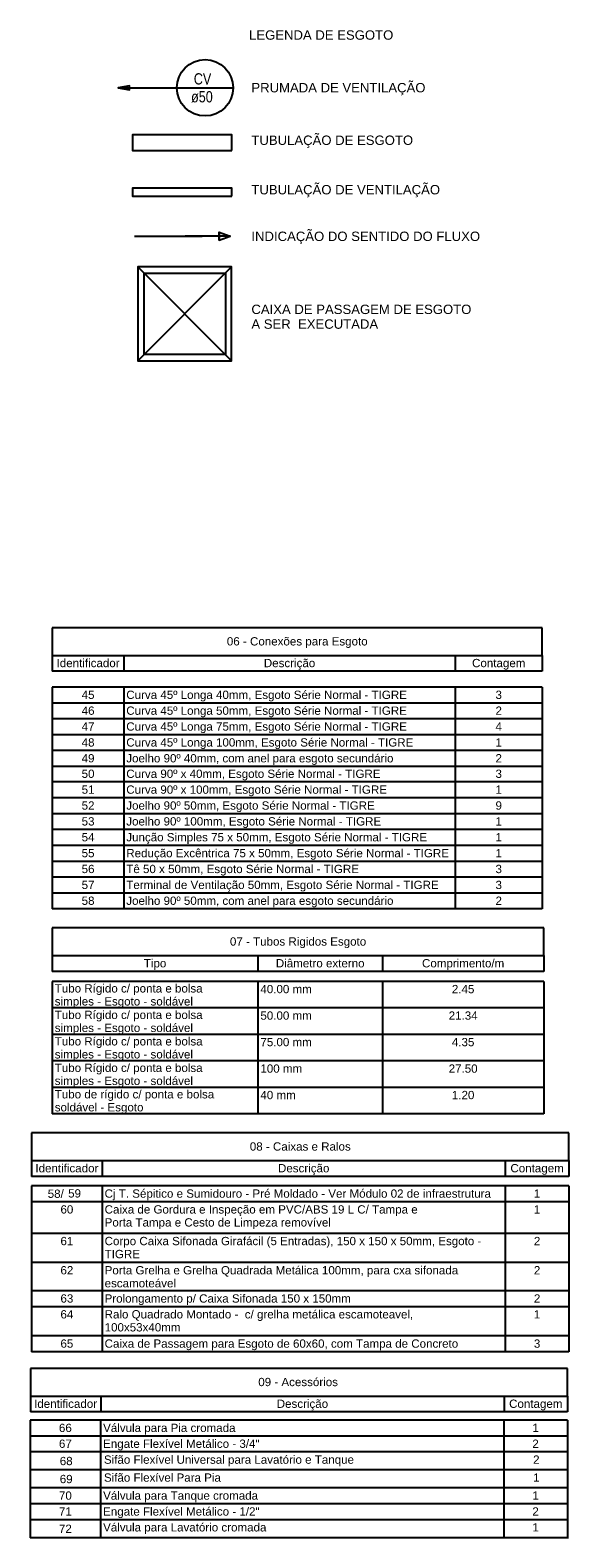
# Model space of a CAD drawing. Header units: millimetres. Extents: x -20654 to 2526, y -8238 to 977.
# Tile 1 of 218: x -10357.79 to -10348.51, y -4137.82 to -4111.85. Entities that reach past the tile are written whole.
import ezdxf

# ---------------------------------------------------------------- set-up
doc = ezdxf.new("R2010")
doc.units = ezdxf.units.MM
doc.linetypes.add('IMPORT-HIDDEN _6_', pattern=[9.525, 6.35, -3.175])
for name, color, linetype in [('CV-Condutos', 1, 'Continuous'), ('G-ANNO-SCHD', 7, 'Continuous'), ('G-ANNO-TEXT', 7, 'Continuous'), ('identificador de tubo', 7, 'Continuous'), ('peças hidrossanitárias', 7, 'Continuous'), ('TQ-Condutos', 3, 'Continuous')]:
    doc.layers.add(name, color=color, linetype=linetype)
doc.styles.add('Arial', font='arial.ttf', dxfattribs={"height": 100})
doc.styles.add('Arial_1', font='arial.ttf', dxfattribs={"width": 0.8, "height": 0.06})
doc.styles.add('Arial_13', font='arial.ttf', dxfattribs={"height": 0.003175})

# ---------------------------------------------------------------- blocks, each defined once
blk = doc.blocks.new('LEGENDA ESGOTO__Sanitários0')
at = {"layer": 'identificador de tubo'}
blk.add_line((-0.000075, 0), (0.000075, 0), dxfattribs=at)
blk.add_circle((0, 0), 0.000075, dxfattribs=at)
blk = doc.blocks.new('LEGENDA ESGOTO__Sanitários1')
at = {"layer": 'identificador de tubo', "flags": 128}
blk.add_lwpolyline([(0.0000297, -0.0000065), (0.0000297, 0.0000065), (0.0000475, 0), (0.0000255, 0), (-0.0000245, 0)], dxfattribs=at)
blk = doc.blocks.new('LEGENDA ESGOTO__Sanitários2')
at = {"layer": 'identificador de tubo', "flags": 128}
blk.add_lwpolyline([(0.0000297, -0.0000065), (0.0000297, 0.0000065), (0.0000475, 0), (0.0000255, 0), (-0.0000245, 0)], dxfattribs=at)

msp = doc.modelspace()

# ---------------------------------------------------------------- linework, layer by layer
at = {"layer": 'CV-Condutos', "flags": 128}
msp.add_lwpolyline([(-10354.311, -4114.709), (-10354.311, -4114.575), (-10356.025, -4114.575), (-10356.025, -4114.709)], close=True, dxfattribs=at)
at = {"layer": 'G-ANNO-SCHD'}
for p, q in [((-10357.404, -4122.146), (-10357.404, -4122.622)), ((-10348.966, -4122.146), (-10357.404, -4122.146)), ((-10348.966, -4122.622), (-10348.966, -4122.146)), ((-10357.404, -4122.622), (-10357.404, -4122.895)), ((-10357.404, -4122.622), (-10348.966, -4122.622)), ((-10356.172, -4122.622), (-10356.172, -4122.895)), ((-10350.464, -4122.622), (-10350.464, -4122.895)), ((-10348.966, -4122.622), (-10348.966, -4122.895)), ((-10356.172, -4122.895), (-10357.404, -4122.895)), ((-10350.464, -4122.895), (-10356.172, -4122.895)), ((-10348.966, -4122.895), (-10350.464, -4122.895)), ((-10356.172, -4123.168), (-10357.404, -4123.168)), ((-10357.404, -4123.168), (-10357.404, -4123.442)), ((-10350.464, -4123.168), (-10356.172, -4123.168)), ((-10356.172, -4123.168), (-10356.172, -4123.442)), ((-10348.966, -4123.168), (-10350.464, -4123.168)), ((-10350.464, -4123.168), (-10350.464, -4123.442)), ((-10348.966, -4123.168), (-10348.966, -4123.442)), ((-10356.172, -4123.442), (-10357.404, -4123.442)), ((-10357.404, -4123.442), (-10357.404, -4123.715)), ((-10350.464, -4123.442), (-10356.172, -4123.442)), ((-10356.172, -4123.442), (-10356.172, -4123.715)), ((-10348.966, -4123.442), (-10350.464, -4123.442)), ((-10350.464, -4123.442), (-10350.464, -4123.715)), ((-10348.966, -4123.442), (-10348.966, -4123.715)), ((-10356.172, -4123.715), (-10357.404, -4123.715)), ((-10357.404, -4123.715), (-10357.404, -4123.988)), ((-10356.172, -4123.715), (-10357.404, -4123.715)), ((-10350.464, -4123.715), (-10356.172, -4123.715)), ((-10356.172, -4123.715), (-10356.172, -4123.988)), ((-10350.464, -4123.715), (-10356.172, -4123.715)), ((-10348.966, -4123.715), (-10350.464, -4123.715)), ((-10350.464, -4123.715), (-10350.464, -4123.988)), ((-10348.966, -4123.715), (-10350.464, -4123.715)), ((-10348.966, -4123.715), (-10348.966, -4123.988)), ((-10356.172, -4123.988), (-10357.404, -4123.988)), ((-10357.404, -4123.988), (-10357.404, -4124.262)), ((-10356.172, -4123.988), (-10357.404, -4123.988)), ((-10350.464, -4123.988), (-10356.172, -4123.988)), ((-10356.172, -4123.988), (-10356.172, -4124.262)), ((-10350.464, -4123.988), (-10356.172, -4123.988)), ((-10348.966, -4123.988), (-10350.464, -4123.988)), ((-10350.464, -4123.988), (-10350.464, -4124.262)), ((-10348.966, -4123.988), (-10350.464, -4123.988)), ((-10348.966, -4123.988), (-10348.966, -4124.262)), ((-10357.404, -4124.262), (-10357.404, -4124.535)), ((-10356.172, -4124.262), (-10357.404, -4124.262)), ((-10356.172, -4124.262), (-10357.404, -4124.262)), ((-10356.172, -4124.262), (-10357.404, -4124.262)), ((-10356.172, -4124.262), (-10356.172, -4124.535)), ((-10350.464, -4124.262), (-10356.172, -4124.262)), ((-10350.464, -4124.262), (-10356.172, -4124.262)), ((-10350.464, -4124.262), (-10356.172, -4124.262)), ((-10350.464, -4124.262), (-10350.464, -4124.535)), ((-10348.966, -4124.262), (-10350.464, -4124.262)), ((-10348.966, -4124.262), (-10350.464, -4124.262)), ((-10348.966, -4124.262), (-10350.464, -4124.262)), ((-10348.966, -4124.262), (-10348.966, -4124.535)), ((-10357.404, -4124.529), (-10357.404, -4124.802)), ((-10356.172, -4124.535), (-10357.404, -4124.535)), ((-10356.172, -4124.529), (-10356.172, -4124.802)), ((-10350.464, -4124.535), (-10356.172, -4124.535)), ((-10350.464, -4124.529), (-10350.464, -4124.802)), ((-10348.966, -4124.535), (-10350.464, -4124.535)), ((-10348.966, -4124.529), (-10348.966, -4124.802)), ((-10356.172, -4124.802), (-10357.404, -4124.802)), ((-10357.404, -4124.802), (-10357.404, -4125.076)), ((-10350.464, -4124.802), (-10356.172, -4124.802)), ((-10356.172, -4124.802), (-10356.172, -4125.076)), ((-10348.966, -4124.802), (-10350.464, -4124.802)), ((-10350.464, -4124.802), (-10350.464, -4125.076)), ((-10348.966, -4124.802), (-10348.966, -4125.076)), ((-10357.404, -4125.076), (-10357.404, -4125.349)), ((-10357.404, -4125.076), (-10357.404, -4125.349)), ((-10356.172, -4125.076), (-10357.404, -4125.076)), ((-10356.172, -4125.076), (-10356.172, -4125.349)), ((-10356.172, -4125.076), (-10356.172, -4125.349)), ((-10350.464, -4125.076), (-10356.172, -4125.076)), ((-10350.464, -4125.076), (-10350.464, -4125.349)), ((-10350.464, -4125.076), (-10350.464, -4125.349)), ((-10348.966, -4125.076), (-10350.464, -4125.076)), ((-10348.966, -4125.076), (-10348.966, -4125.349)), ((-10348.966, -4125.076), (-10348.966, -4125.349)), ((-10356.172, -4125.349), (-10357.404, -4125.349)), ((-10356.172, -4125.349), (-10357.404, -4125.349)), ((-10356.172, -4125.349), (-10357.404, -4125.349)), ((-10357.404, -4125.349), (-10357.404, -4125.622)), ((-10357.404, -4125.349), (-10357.404, -4125.622)), ((-10350.464, -4125.349), (-10356.172, -4125.349)), ((-10350.464, -4125.349), (-10356.172, -4125.349)), ((-10350.464, -4125.349), (-10356.172, -4125.349)), ((-10356.172, -4125.349), (-10356.172, -4125.622)), ((-10356.172, -4125.349), (-10356.172, -4125.622)), ((-10348.966, -4125.349), (-10350.464, -4125.349)), ((-10348.966, -4125.349), (-10350.464, -4125.349)), ((-10348.966, -4125.349), (-10350.464, -4125.349)), ((-10350.464, -4125.349), (-10350.464, -4125.622)), ((-10350.464, -4125.349), (-10350.464, -4125.622)), ((-10348.966, -4125.349), (-10348.966, -4125.622)), ((-10348.966, -4125.349), (-10348.966, -4125.622)), ((-10357.404, -4125.622), (-10357.404, -4125.896)), ((-10356.172, -4125.622), (-10357.404, -4125.622)), ((-10356.172, -4125.622), (-10357.404, -4125.622)), ((-10356.172, -4125.622), (-10356.172, -4125.896)), ((-10350.464, -4125.622), (-10356.172, -4125.622)), ((-10350.464, -4125.622), (-10356.172, -4125.622)), ((-10350.464, -4125.622), (-10350.464, -4125.896)), ((-10348.966, -4125.622), (-10350.464, -4125.622)), ((-10348.966, -4125.622), (-10350.464, -4125.622)), ((-10348.966, -4125.622), (-10348.966, -4125.896)), ((-10356.172, -4125.896), (-10357.404, -4125.896)), ((-10356.172, -4125.896), (-10357.404, -4125.896)), ((-10357.404, -4125.896), (-10357.404, -4126.169)), ((-10350.464, -4125.896), (-10356.172, -4125.896)), ((-10350.464, -4125.896), (-10356.172, -4125.896)), ((-10356.172, -4125.896), (-10356.172, -4126.169)), ((-10348.966, -4125.896), (-10350.464, -4125.896)), ((-10348.966, -4125.896), (-10350.464, -4125.896)), ((-10350.464, -4125.896), (-10350.464, -4126.169)), ((-10348.966, -4125.896), (-10348.966, -4126.169)), ((-10356.172, -4126.169), (-10357.404, -4126.169)), ((-10357.404, -4126.169), (-10357.404, -4126.442)), ((-10356.172, -4126.169), (-10357.404, -4126.169)), ((-10350.464, -4126.169), (-10356.172, -4126.169)), ((-10356.172, -4126.169), (-10356.172, -4126.442)), ((-10350.464, -4126.169), (-10356.172, -4126.169)), ((-10348.966, -4126.169), (-10350.464, -4126.169)), ((-10350.464, -4126.169), (-10350.464, -4126.442)), ((-10348.966, -4126.169), (-10350.464, -4126.169)), ((-10348.966, -4126.169), (-10348.966, -4126.442)), ((-10356.172, -4126.442), (-10357.404, -4126.442)), ((-10357.404, -4126.442), (-10357.404, -4126.716)), ((-10350.464, -4126.442), (-10356.172, -4126.442)), ((-10356.172, -4126.442), (-10356.172, -4126.716)), ((-10348.966, -4126.442), (-10350.464, -4126.442)), ((-10350.464, -4126.442), (-10350.464, -4126.716)), ((-10348.966, -4126.442), (-10348.966, -4126.716)), ((-10356.172, -4126.716), (-10357.404, -4126.716)), ((-10356.172, -4126.716), (-10357.404, -4126.716)), ((-10357.404, -4126.716), (-10357.404, -4126.989)), ((-10350.464, -4126.716), (-10356.172, -4126.716)), ((-10350.464, -4126.716), (-10356.172, -4126.716)), ((-10356.172, -4126.716), (-10356.172, -4126.989)), ((-10348.966, -4126.716), (-10350.464, -4126.716)), ((-10348.966, -4126.716), (-10350.464, -4126.716)), ((-10350.464, -4126.716), (-10350.464, -4126.989)), ((-10348.966, -4126.716), (-10348.966, -4126.989)), ((-10356.172, -4126.989), (-10357.404, -4126.989)), ((-10350.464, -4126.989), (-10356.172, -4126.989)), ((-10348.966, -4126.989), (-10350.464, -4126.989)), ((-10357.404, -4127.317), (-10357.404, -4127.793)), ((-10348.938, -4127.317), (-10357.404, -4127.317)), ((-10348.938, -4127.793), (-10348.938, -4127.317)), ((-10357.404, -4127.793), (-10357.404, -4128.066)), ((-10357.404, -4127.793), (-10348.938, -4127.793)), ((-10353.863, -4127.793), (-10353.863, -4128.066)), ((-10351.718, -4127.793), (-10351.718, -4128.066)), ((-10348.938, -4127.793), (-10348.938, -4128.066)), ((-10353.863, -4128.066), (-10357.404, -4128.066)), ((-10351.718, -4128.066), (-10353.863, -4128.066)), ((-10348.938, -4128.066), (-10351.718, -4128.066)), ((-10353.863, -4128.238), (-10357.404, -4128.238)), ((-10357.404, -4128.238), (-10357.404, -4128.694)), ((-10351.718, -4128.238), (-10353.863, -4128.238)), ((-10353.863, -4128.238), (-10353.863, -4128.694)), ((-10348.938, -4128.238), (-10351.718, -4128.238)), ((-10351.718, -4128.238), (-10351.718, -4128.694)), ((-10348.938, -4128.238), (-10348.938, -4128.694)), ((-10353.863, -4128.694), (-10357.404, -4128.694)), ((-10353.863, -4128.694), (-10357.404, -4128.694)), ((-10357.404, -4128.694), (-10357.404, -4129.15)), ((-10351.718, -4128.694), (-10353.863, -4128.694)), ((-10351.718, -4128.694), (-10353.863, -4128.694)), ((-10353.863, -4128.694), (-10353.863, -4129.15)), ((-10348.938, -4128.694), (-10351.718, -4128.694)), ((-10348.938, -4128.694), (-10351.718, -4128.694)), ((-10351.718, -4128.694), (-10351.718, -4129.15)), ((-10348.938, -4128.694), (-10348.938, -4129.15)), ((-10353.863, -4129.15), (-10357.404, -4129.15)), ((-10353.863, -4129.15), (-10357.404, -4129.15)), ((-10357.404, -4129.15), (-10357.404, -4129.607)), ((-10351.718, -4129.15), (-10353.863, -4129.15)), ((-10351.718, -4129.15), (-10353.863, -4129.15)), ((-10353.863, -4129.15), (-10353.863, -4129.607)), ((-10348.938, -4129.15), (-10351.718, -4129.15)), ((-10348.938, -4129.15), (-10351.718, -4129.15)), ((-10351.718, -4129.15), (-10351.718, -4129.607)), ((-10348.938, -4129.15), (-10348.938, -4129.607)), ((-10353.863, -4129.607), (-10357.404, -4129.607)), ((-10353.863, -4129.607), (-10357.404, -4129.607)), ((-10357.404, -4129.607), (-10357.404, -4130.519)), ((-10351.718, -4129.607), (-10353.863, -4129.607)), ((-10351.718, -4129.607), (-10353.863, -4129.607)), ((-10353.863, -4129.607), (-10353.863, -4130.519)), ((-10348.938, -4129.607), (-10351.718, -4129.607)), ((-10348.938, -4129.607), (-10351.718, -4129.607)), ((-10351.718, -4129.607), (-10351.718, -4130.063)), ((-10348.938, -4129.607), (-10348.938, -4130.519)), ((-10353.863, -4130.063), (-10357.404, -4130.063)), ((-10351.718, -4130.063), (-10353.863, -4130.063)), ((-10348.938, -4130.063), (-10351.718, -4130.063)), ((-10351.718, -4130.063), (-10351.718, -4130.519)), ((-10353.863, -4130.519), (-10357.404, -4130.519)), ((-10351.718, -4130.519), (-10353.863, -4130.519)), ((-10348.938, -4130.519), (-10351.718, -4130.519)), ((-10357.76, -4130.848), (-10357.76, -4131.323)), ((-10348.507, -4130.848), (-10357.76, -4130.848)), ((-10348.507, -4131.323), (-10348.507, -4130.848)), ((-10357.76, -4131.323), (-10357.76, -4131.597)), ((-10357.76, -4131.323), (-10348.507, -4131.323)), ((-10356.546, -4131.323), (-10356.546, -4131.597)), ((-10349.602, -4131.323), (-10349.602, -4131.597)), ((-10348.507, -4131.323), (-10348.507, -4131.597)), ((-10356.546, -4131.597), (-10357.76, -4131.597)), ((-10356.546, -4131.76), (-10357.76, -4131.76)), ((-10357.76, -4131.76), (-10357.76, -4132.033)), ((-10349.602, -4131.597), (-10356.546, -4131.597)), ((-10349.602, -4131.76), (-10356.546, -4131.76)), ((-10356.546, -4131.76), (-10356.546, -4132.033)), ((-10348.507, -4131.597), (-10349.602, -4131.597)), ((-10348.507, -4131.76), (-10349.602, -4131.76)), ((-10349.602, -4131.76), (-10349.602, -4132.033)), ((-10349.602, -4131.76), (-10349.602, -4132.033)), ((-10348.507, -4131.76), (-10348.507, -4132.033)), ((-10348.507, -4131.76), (-10348.507, -4132.033)), ((-10356.546, -4132.033), (-10357.76, -4132.033)), ((-10357.76, -4132.033), (-10357.76, -4132.752)), ((-10349.602, -4132.033), (-10356.546, -4132.033)), ((-10349.602, -4132.033), (-10356.546, -4132.033)), ((-10356.546, -4132.033), (-10356.546, -4132.752)), ((-10348.507, -4132.033), (-10349.602, -4132.033)), ((-10348.507, -4132.033), (-10349.602, -4132.033)), ((-10349.602, -4132.033), (-10349.602, -4132.752)), ((-10348.507, -4132.033), (-10348.507, -4132.752)), ((-10356.546, -4132.577), (-10357.76, -4132.577)), ((-10357.76, -4132.577), (-10357.76, -4133.081)), ((-10349.602, -4132.577), (-10356.546, -4132.577)), ((-10356.546, -4132.577), (-10356.546, -4133.081)), ((-10348.507, -4132.577), (-10349.602, -4132.577)), ((-10349.602, -4132.577), (-10349.602, -4133.081)), ((-10348.507, -4132.577), (-10348.507, -4133.081)), ((-10356.546, -4133.081), (-10357.76, -4133.081)), ((-10357.76, -4133.081), (-10357.76, -4133.567)), ((-10349.602, -4133.081), (-10356.546, -4133.081)), ((-10356.546, -4133.081), (-10356.546, -4133.567)), ((-10348.507, -4133.081), (-10349.602, -4133.081)), ((-10349.602, -4133.081), (-10349.602, -4133.567)), ((-10348.507, -4133.081), (-10348.507, -4133.567)), ((-10356.546, -4133.567), (-10357.76, -4133.567)), ((-10357.76, -4133.567), (-10357.76, -4133.84)), ((-10349.602, -4133.567), (-10356.546, -4133.567)), ((-10356.546, -4133.567), (-10356.546, -4133.84)), ((-10348.507, -4133.567), (-10349.602, -4133.567)), ((-10349.602, -4133.567), (-10349.602, -4133.84)), ((-10348.507, -4133.567), (-10348.507, -4133.84)), ((-10356.546, -4133.84), (-10357.76, -4133.84)), ((-10357.76, -4133.84), (-10357.76, -4134.344)), ((-10349.602, -4133.84), (-10356.546, -4133.84)), ((-10356.546, -4133.84), (-10356.546, -4134.344)), ((-10348.507, -4133.84), (-10349.602, -4133.84)), ((-10349.602, -4133.84), (-10349.602, -4134.344)), ((-10348.507, -4133.84), (-10348.507, -4134.344)), ((-10356.546, -4134.344), (-10357.76, -4134.344)), ((-10356.546, -4134.344), (-10357.76, -4134.344)), ((-10357.76, -4134.344), (-10357.76, -4134.617)), ((-10349.602, -4134.344), (-10356.546, -4134.344)), ((-10349.602, -4134.344), (-10356.546, -4134.344)), ((-10356.546, -4134.344), (-10356.546, -4134.617)), ((-10348.507, -4134.344), (-10349.602, -4134.344)), ((-10348.507, -4134.344), (-10349.602, -4134.344)), ((-10349.602, -4134.344), (-10349.602, -4134.617)), ((-10348.507, -4134.344), (-10348.507, -4134.617)), ((-10356.546, -4134.617), (-10357.76, -4134.617)), ((-10349.602, -4134.617), (-10356.546, -4134.617)), ((-10348.507, -4134.617), (-10349.602, -4134.617)), ((-10357.782, -4134.905), (-10357.782, -4135.38)), ((-10348.53, -4134.905), (-10357.782, -4134.905)), ((-10348.53, -4135.38), (-10348.53, -4134.905)), ((-10357.782, -4135.38), (-10357.782, -4135.653)), ((-10357.782, -4135.38), (-10348.53, -4135.38)), ((-10356.568, -4135.38), (-10356.568, -4135.653)), ((-10349.624, -4135.38), (-10349.624, -4135.653)), ((-10348.53, -4135.38), (-10348.53, -4135.653)), ((-10356.568, -4135.653), (-10357.782, -4135.653)), ((-10349.624, -4135.653), (-10356.568, -4135.653)), ((-10348.53, -4135.653), (-10349.624, -4135.653)), ((-10356.572, -4135.796), (-10357.786, -4135.796)), ((-10357.786, -4135.796), (-10357.786, -4136.069)), ((-10349.628, -4135.796), (-10356.572, -4135.796)), ((-10356.572, -4135.796), (-10356.572, -4136.069)), ((-10348.533, -4135.796), (-10349.628, -4135.796)), ((-10349.628, -4135.796), (-10349.628, -4136.069)), ((-10349.628, -4135.796), (-10349.628, -4136.069)), ((-10348.533, -4135.796), (-10348.533, -4136.069)), ((-10348.533, -4135.796), (-10348.533, -4136.069)), ((-10356.572, -4136.069), (-10357.786, -4136.069)), ((-10357.786, -4136.069), (-10357.786, -4136.343)), ((-10357.786, -4136.148), (-10357.786, -4136.962)), ((-10349.628, -4136.069), (-10356.572, -4136.069)), ((-10349.628, -4136.069), (-10356.572, -4136.069)), ((-10356.572, -4136.069), (-10356.572, -4136.343)), ((-10356.572, -4136.148), (-10356.572, -4136.962)), ((-10348.533, -4136.069), (-10349.628, -4136.069)), ((-10348.533, -4136.069), (-10349.628, -4136.069)), ((-10349.628, -4136.069), (-10349.628, -4136.343)), ((-10349.628, -4136.148), (-10349.628, -4136.962)), ((-10348.533, -4136.069), (-10348.533, -4136.343)), ((-10348.533, -4136.148), (-10348.533, -4136.962)), ((-10356.558, -4136.343), (-10357.772, -4136.343)), ((-10349.614, -4136.343), (-10356.558, -4136.343)), ((-10348.533, -4136.343), (-10349.628, -4136.343)), ((-10356.558, -4136.652), (-10357.772, -4136.652)), ((-10349.614, -4136.652), (-10356.558, -4136.652)), ((-10348.533, -4136.652), (-10349.628, -4136.652)), ((-10356.572, -4136.962), (-10357.786, -4136.962)), ((-10357.786, -4136.962), (-10357.786, -4137.235)), ((-10349.628, -4136.962), (-10356.572, -4136.962)), ((-10356.572, -4136.962), (-10356.572, -4137.235)), ((-10348.533, -4136.962), (-10349.628, -4136.962)), ((-10349.628, -4136.962), (-10349.628, -4137.235)), ((-10348.533, -4136.962), (-10348.533, -4137.235)), ((-10356.572, -4137.235), (-10357.786, -4137.235)), ((-10357.786, -4137.235), (-10357.786, -4137.509)), ((-10349.628, -4137.235), (-10356.572, -4137.235)), ((-10356.572, -4137.235), (-10356.572, -4137.509)), ((-10348.533, -4137.235), (-10349.628, -4137.235)), ((-10349.628, -4137.235), (-10349.628, -4137.509)), ((-10348.533, -4137.235), (-10348.533, -4137.509)), ((-10356.572, -4137.509), (-10357.786, -4137.509)), ((-10357.786, -4137.509), (-10357.786, -4137.822)), ((-10349.628, -4137.509), (-10356.572, -4137.509)), ((-10356.572, -4137.509), (-10356.572, -4137.822)), ((-10348.533, -4137.509), (-10349.628, -4137.509)), ((-10349.628, -4137.509), (-10349.628, -4137.822)), ((-10348.533, -4137.509), (-10348.533, -4137.822)), ((-10356.553, -4137.822), (-10357.786, -4137.822)), ((-10349.609, -4137.822), (-10356.553, -4137.822)), ((-10348.514, -4137.822), (-10349.609, -4137.822))]:
    msp.add_line(p, q, dxfattribs=at)
at = {"layer": 'identificador de tubo'}
msp.add_line((-10355.99, -4115.402), (-10354.822, -4115.402), dxfattribs=at)
at = {"layer": 'identificador de tubo', "flags": 128}
msp.add_lwpolyline([(-10356.268, -4112.845), (-10356.074, -4112.879), (-10356.074, -4112.811), (-10356.268, -4112.845), (-10355.259, -4112.845)], dxfattribs=at)
at = {"layer": 'peças hidrossanitárias'}
msp.add_line((-10355.932, -4115.931), (-10354.315, -4117.548), dxfattribs=at)
at = {"layer": 'peças hidrossanitárias', "flags": 128}
msp.add_lwpolyline([(-10354.315, -4115.931), (-10355.932, -4115.931), (-10355.932, -4117.548), (-10354.315, -4117.548), (-10354.315, -4115.931), (-10355.932, -4115.931), (-10355.932, -4117.548), (-10354.315, -4117.548), (-10354.315, -4115.931), (-10355.932, -4117.548)], dxfattribs=at)
at = {"layer": 'peças hidrossanitárias', "linetype": 'IMPORT-HIDDEN _6_', "flags": 128}
msp.add_lwpolyline([(-10355.824, -4116.039), (-10354.423, -4116.039), (-10354.423, -4117.44), (-10355.824, -4117.44)], close=True, dxfattribs=at)
at = {"layer": 'TQ-Condutos', "flags": 128}
msp.add_lwpolyline([(-10354.311, -4113.925), (-10354.311, -4113.656), (-10356.025, -4113.656), (-10356.025, -4113.925)], close=True, dxfattribs=at)

# ---------------------------------------------------------------- block references
for name, p, xscale, yscale, zscale in [('LEGENDA ESGOTO__Sanitários0', (-10354.774, -4112.845), 6466.11056069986, 6466.11056069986, 6466.11056069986), ('LEGENDA ESGOTO__Sanitários1', (-10354.852, -4115.402), 10776.85093449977, 10776.85093449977, 10776.85093449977)]:
    msp.add_blockref(name, p, dxfattribs=dict(xscale=xscale, yscale=yscale, zscale=zscale))
at = {"extrusion": (0, 0, -1), "xscale": 10776.85093449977, "yscale": 10776.85093449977, "zscale": -10776.85093449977, "rotation": 180}
msp.add_blockref('LEGENDA ESGOTO__Sanitários2', (10354.852, -4115.402), dxfattribs=at)

# ---------------------------------------------------------------- texts
at = {"layer": 'G-ANNO-SCHD', "line_spacing_factor": 0.941778, "style": 'Arial_13'}
for s, insert, char_height, width, attachment_point in [('06 - Conexões para Esgoto', (-10353.185, -4122.308), 0.14261, 2.75493, 2), ('Identificador', (-10356.788, -4122.682), 0.14261, 1.29716, 2), ('Descrição', (-10353.318, -4122.682), 0.1426, 1.05623, 2), ('Contagem', (-10349.715, -4122.682), 0.1426, 1.09813, 2), ('45', (-10356.788, -4123.229), 0.1426, 0.26537, 2), ('Curva 45º Longa 40mm, Esgoto Série Normal - TIGRE', (-10356.13, -4123.229), 0.14261, 5.11182, 1), ('3', (-10349.715, -4123.229), 0.143, 0.13268, 2), ('Curva 45º Longa 50mm, Esgoto Série Normal - TIGRE', (-10356.13, -4123.502), 0.14261, 5.11182, 1), ('46', (-10356.788, -4123.502), 0.1426, 0.26537, 2), ('Curva 45º Longa 75mm, Esgoto Série Normal - TIGRE', (-10356.13, -4123.775), 0.14261, 5.11182, 1), ('2', (-10349.715, -4123.502), 0.143, 0.13268, 2), ('47', (-10356.788, -4123.775), 0.1426, 0.26537, 2), ('4', (-10349.715, -4123.775), 0.143, 0.13268, 2), ('48', (-10356.788, -4124.049), 0.1426, 0.26537, 2), ('Curva 45º Longa 100mm, Esgoto Série Normal - TIGRE', (-10356.13, -4124.049), 0.14261, 5.11182, 1), ('1', (-10349.715, -4124.049), 0.143, 0.13268, 2), ('49', (-10356.788, -4124.322), 0.1426, 0.26537, 2), ('Joelho 90º 40mm, com anel para esgoto secundário ', (-10356.13, -4124.322), 0.14261, 5.11182, 1), ('2', (-10349.715, -4124.322), 0.143, 0.13268, 2), ('50', (-10356.788, -4124.589), 0.1426, 0.26537, 2), ('Curva 90º x 40mm, Esgoto Série Normal - TIGRE', (-10356.13, -4124.589), 0.14261, 5.11182, 1), ('3', (-10349.715, -4124.589), 0.143, 0.13268, 2), ('51', (-10356.788, -4124.862), 0.1426, 0.26537, 2), ('Curva 90º x 100mm, Esgoto Série Normal - TIGRE', (-10356.13, -4124.862), 0.14261, 5.11182, 1), ('1', (-10349.715, -4124.862), 0.143, 0.13268, 2), ('52', (-10356.788, -4125.136), 0.1426, 0.26537, 2), ('Joelho 90º 50mm, Esgoto Série Normal - TIGRE', (-10356.13, -4125.136), 0.14261, 5.11182, 1), ('9', (-10349.715, -4125.136), 0.143, 0.13268, 2), ('53', (-10356.788, -4125.409), 0.1426, 0.26537, 2), ('Joelho 90º 100mm, Esgoto Série Normal - TIGRE', (-10356.13, -4125.409), 0.14261, 5.11182, 1), ('1', (-10349.715, -4125.409), 0.143, 0.13268, 2), ('Junção Simples 75 x 50mm, Esgoto Série Normal - TIGRE', (-10356.13, -4125.682), 0.14261, 6.18725, 1), ('1', (-10349.715, -4125.682), 0.143, 0.13268, 2), ('55', (-10356.788, -4125.956), 0.1426, 0.26537, 2), ('Redução Excêntrica 75 x 50mm, Esgoto Série Normal - TIGRE', (-10356.13, -4125.956), 0.14261, 5.64425, 1), ('1', (-10349.715, -4125.956), 0.143, 0.13268, 2), ('56', (-10356.788, -4126.229), 0.1426, 0.26537, 2), ('Tê 50 x 50mm, Esgoto Série Normal - TIGRE', (-10356.13, -4126.229), 0.14261, 4.78535, 1), ('3', (-10349.715, -4126.229), 0.143, 0.13268, 2), ('57', (-10356.788, -4126.503), 0.1426, 0.26537, 2), ('Terminal de Ventilação 50mm, Esgoto Série Normal - TIGRE', (-10356.13, -4126.503), 0.14261, 5.64425, 1), ('3', (-10349.715, -4126.503), 0.143, 0.13268, 2), ('58', (-10356.788, -4126.776), 0.1426, 0.26537, 2), ('Joelho 90º 50mm, com anel para esgoto secundário ', (-10356.13, -4126.776), 0.14261, 5.11182, 1), ('2', (-10349.715, -4126.776), 0.143, 0.13268, 2), ('07 - Tubos Rigidos Esgoto', (-10353.171, -4127.478), 0.14261, 2.80556, 2), ('Tipo', (-10355.634, -4127.853), 0.1426, 0.46265, 2), ('Diâmetro externo', (-10352.79, -4127.853), 0.14261, 1.8244, 2), ('Comprimento/m', (-10350.328, -4127.853), 0.14261, 1.68997, 2), ('Tubo Rígido c/ ponta e bolsa  simples - Esgoto - soldável', (-10357.362, -4128.286), 0.14261, 3.09363, 1), ('40.00 mm', (-10353.82, -4128.298), 0.1426, 1.05798, 1), ('2.45', (-10350.328, -4128.298), 0.1426, 0.46439, 2), ('Tubo Rígido c/ ponta e bolsa simples - Esgoto - soldável', (-10357.362, -4128.742), 0.14261, 3.09363, 1), ('50.00 mm', (-10353.82, -4128.754), 0.1426, 1.05798, 1), ('21.34', (-10350.328, -4128.754), 0.1426, 0.46439, 2), ('Tubo Rígido c/ ponta e bolsa  simples - Esgoto - soldável', (-10357.362, -4129.198), 0.14261, 3.09363, 1), ('75.00 mm', (-10353.82, -4129.211), 0.1426, 1.05798, 1), ('4.35', (-10350.328, -4129.211), 0.1426, 0.46439, 2), ('Tubo Rígido c/ ponta e bolsa  simples - Esgoto - soldável', (-10357.362, -4129.654), 0.14261, 3.09363, 1), ('100 mm', (-10353.82, -4129.667), 0.1426, 1.05798, 1), ('27.50', (-10350.328, -4129.667), 0.1426, 0.46439, 2), ('Tubo de rígido c/ ponta e bolsa  soldável - Esgoto ', (-10357.362, -4130.11), 0.14261, 3.09363, 1), ('40 mm', (-10353.82, -4130.123), 0.1426, 1.05798, 1), ('1.20', (-10350.328, -4130.123), 0.1426, 0.46439, 2), ('08 - Caixas e Ralos', (-10353.133, -4131.009), 0.14261, 1.9309, 2), ('Identificador', (-10357.153, -4131.383), 0.14261, 1.29716, 2), ('Descrição', (-10353.074, -4131.383), 0.1426, 1.05623, 2), ('Contagem', (-10349.054, -4131.383), 0.1426, 1.09813, 2), ('Cj T. Sépitico e Sumidouro - Pré Moldado - Ver Módulo 02 de infraestrutura', (-10356.503, -4131.82), 0.14261, 6.76862, 1), ('58/', (-10357.345, -4131.823), 0.1426, 1.06771, 2), ('59', (-10357.021, -4131.817), 0.1426, 0.26537, 2), ('1', (-10349.054, -4131.82), 0.143, 0.13268, 2), ('60', (-10357.153, -4132.093), 0.1426, 0.26537, 2), ('Caixa de Gordura e Inspeção em PVC/ABS 19 L C/ Tampa e Porta Tampa e Cesto de Limpeza removível', (-10356.503, -4132.093), 0.14261, 5.42258, 1), ('1', (-10349.054, -4132.093), 0.143, 0.13268, 2), ('61', (-10357.153, -4132.638), 0.1426, 0.26537, 2), ('Corpo Caixa Sifonada Girafácil (5 Entradas), 150 x 150 x 50mm, Esgoto -\\PTIGRE', (-10356.503, -4132.638), 0.14261, 7.75327, 1), ('2', (-10349.054, -4132.638), 0.143, 0.13268, 2), ('62', (-10357.153, -4133.141), 0.1426, 0.26537, 2), ('Porta Grelha e Grelha Quadrada Metálica 100mm, para cxa sifonada \\Pescamoteável', (-10356.503, -4133.141), 0.14261, 8.1391, 1), ('2', (-10349.054, -4133.141), 0.143, 0.13268, 2), ('63', (-10357.153, -4133.627), 0.1426, 0.26537, 2), ('Prolongamento p/ Caixa Sifonada 150 x 150mm', (-10356.503, -4133.627), 0.14261, 6.8821, 1), ('2', (-10349.054, -4133.627), 0.143, 0.13268, 2), ('Ralo Quadrado Montado -  c/ grelha metálica escamoteavel, \\P100x53x40mm', (-10356.503, -4133.9), 0.14261, 7.9942, 1), ('64', (-10357.153, -4133.9), 0.1426, 0.26537, 2), ('1', (-10349.054, -4133.9), 0.143, 0.13268, 2), ('65', (-10357.153, -4134.404), 0.1426, 0.26537, 2), ('Caixa de Passagem para Esgoto de 60x60, com Tampa de Concreto', (-10356.503, -4134.404), 0.14261, 6.8821, 1), ('3', (-10349.054, -4134.404), 0.143, 0.13268, 2), ('09 - Acessórios', (-10353.17, -4135.066), 0.14261, 1.9309, 2), ('Identificador', (-10357.175, -4135.44), 0.14261, 1.29716, 2), ('Descrição', (-10353.096, -4135.44), 0.1426, 1.05623, 2), ('Contagem', (-10349.077, -4135.44), 0.1426, 1.09813, 2), ('66', (-10357.179, -4135.856), 0.1426, 0.26537, 2), ('Válvula para Pia cromada', (-10356.529, -4135.856), 0.14261, 6.76862, 1), ('1', (-10349.081, -4135.856), 0.143, 0.13268, 2), ('67', (-10357.179, -4136.129), 0.1426, 0.26537, 2), ('Engate Flexível Metálico - 3/4"', (-10356.529, -4136.129), 0.14261, 5.42258, 1), ('2', (-10349.081, -4136.129), 0.143, 0.13268, 2), ('68', (-10357.165, -4136.427), 0.1426, 0.26537, 2), ('Sifão Flexível Universal para Lavatório e Tanque', (-10356.515, -4136.403), 0.14261, 7.75327, 1), ('2', (-10349.067, -4136.403), 0.143, 0.13268, 2), ('69', (-10357.165, -4136.737), 0.1426, 0.26537, 2), ('Sifão Flexível Para Pia', (-10356.515, -4136.712), 0.14261, 7.75327, 1), ('1', (-10349.067, -4136.712), 0.143, 0.13268, 2), ('Válvula para Tanque cromada', (-10356.529, -4137.022), 0.14261, 6.76862, 1), ('70', (-10357.179, -4137.022), 0.1426, 0.26537, 2), ('1', (-10349.081, -4137.022), 0.143, 0.13268, 2), ('71', (-10357.179, -4137.296), 0.1426, 0.26537, 2), ('Engate Flexível Metálico - 1/2"', (-10356.529, -4137.296), 0.14261, 5.42258, 1), ('2', (-10349.081, -4137.296), 0.143, 0.13268, 2), ('72', (-10357.179, -4137.594), 0.1426, 0.26537, 2), ('Válvula para Lavatório cromada', (-10356.529, -4137.569), 0.14261, 6.76862, 1), ('1', (-10349.081, -4137.569), 0.143, 0.13268, 2)]:
    msp.add_mtext(s, dxfattribs=dict(at, insert=insert, char_height=char_height, width=width, attachment_point=attachment_point))
at = {"layer": 'G-ANNO-SCHD', "insert": (-10356.788, -4125.682), "char_height": 0.1426, "attachment_point": 2, "line_spacing_factor": 0.941778, "style": 'Arial_13'}
msp.add_mtext('54', dxfattribs=at)
at = {"layer": 'G-ANNO-TEXT', "char_height": 0.16165, "attachment_point": 1, "line_spacing_factor": 0.941778, "style": 'Arial'}
for s, insert, width in [('LEGENDA DE ESGOTO', (-10354.015, -4111.855), 2.96671), ('PRUMADA DE VENTILAÇÃO', (-10353.975, -4112.762), 3.57826), ('TUBULAÇÃO DE ESGOTO', (-10353.975, -4113.667), 3.32493), ('TUBULAÇÃO DE VENTILAÇÃO', (-10353.975, -4114.519), 3.87908), ('INDICAÇÃO DO SENTIDO DO FLUXO', (-10353.975, -4115.322), 4.70042), ('CAIXA DE PASSAGEM DE ESGOTO\\PA SER  EXECUTADA', (-10353.975, -4116.58), 4.48668)]:
    msp.add_mtext(s, dxfattribs=dict(at, insert=insert, width=width))
at = {"layer": 'identificador de tubo', "char_height": 0.194, "attachment_point": 1, "line_spacing_factor": 0.941778, "style": 'Arial_1'}
for s, insert, width in [('CV', (-10354.967, -4112.594), 0.44884), ('ø50', (-10355.014, -4112.902), 0.55808)]:
    msp.add_mtext(s, dxfattribs=dict(at, insert=insert, width=width))

doc.saveas('drawing.dxf')
